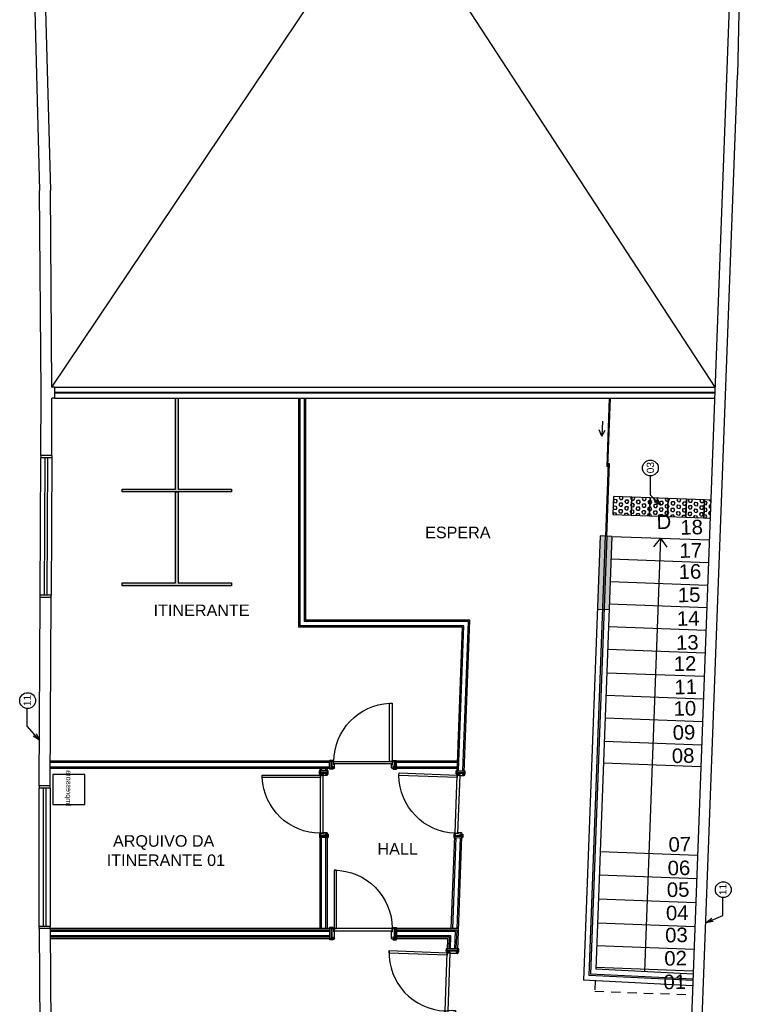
# Model space of a CAD drawing. Header units: inches. Extents: x 276 to 434, y 139 to 224.
# Tile 46 of 48: x 424 to 434, y 151 to 165. Entities that reach past the tile are written whole.
import ezdxf

# ---------------------------------------------------------------- set-up
doc = ezdxf.new("R2010")
doc.units = ezdxf.units.IN
doc.header["$MEASUREMENT"] = 0
doc.linetypes.add('DASHED2', pattern=[0.375, 0.25, -0.125])
doc.linetypes.add('HIDDEN2', pattern=[0.1875, 0.125, -0.0625])
for name, color, linetype in [('TJ-ACESSIBILIDADE', 1, 'Continuous'), ('TJ-CONSTRUIR', 12, 'Continuous'), ('TJ-DIVISORIA BAIXA', 202, 'Continuous'), ('TJ-DRYWALL', 132, 'Continuous'), ('TJ-EQUIPAMENTOS', 2, 'Continuous'), ('TJ-ESQUADRIA1', 1, 'Continuous'), ('TJ-ESQUADRIA2', 2, 'Continuous'), ('TJ-ESQUADRIAS', 2, 'Continuous'), ('TJ-PAREDE', 5, 'Continuous'), ('TJ-PAREDECORTE', 5, 'Continuous'), ('TJ-PISO', 1, 'Continuous'), ('TJ-PISO TATIL INT.', 1, 'Continuous'), ('TJ-PROJECAOABAIXO', 1, 'HIDDEN2'), ('TJ-TEXTO01', 1, 'Continuous'), ('TJ-TEXTO01 1PARA100', 1, 'Continuous'), ('TJ-TEXTO03 1PARA100', 3, 'Continuous'), ('TJ-VIDRO', 140, 'Continuous')]:
    doc.layers.add(name, color=color, linetype=linetype)
doc.styles.add('ARIAL', font='arial.ttf')
doc.styles.add('Arial Narrow', font='txt', dxfattribs={"height": 0.25})
doc.styles.add('AVANT', font='txt')
doc.styles.get("Standard").update_dxf_attribs({"font": 'arial.ttf'})
doc.dimstyles.new('1_25', dxfattribs={"dimscale": 0, "dimtxt": 0.05, "dimasz": 0.025, "dimexe": 0.1, "dimexo": 0.15, "dimgap": 0.025, "dimtad": 1, "dimlfac": 0.5, "dimzin": 4, "dimdsep": 46, "dimtxsty": 'AVANT', "dimblk": 'OBLIQUE', "dimcen": 0.09, "dimse1": 1, "dimse2": 1, "dimclrd": 256, "dimclre": 256, "dimclrt": 256, "dimaunit": 1, "dimadec": 0, "dimazin": 0, "dimtfac": 1, "dimtmove": 2, "dimatfit": 3, "dimldrblk": 'OPEN30', "dimfxl": 1, "dimtolj": 1, "dimtzin": 0, "dimlwd": -1, "dimarcsym": 0})

# ---------------------------------------------------------------- blocks, each defined once
blk = doc.blocks.new('porta 80')
at = {"layer": 'TJ-ESQUADRIAS'}
for p, q in [((-0.1610000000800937, 0.8880000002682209), (-0.04700235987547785, 0.8880000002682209)), ((-0.1610000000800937, 0.8789999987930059), (-0.1610000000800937, 0.8880000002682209)), ((-0.1550000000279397, 0.8789999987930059), (-0.1610000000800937, 0.8789999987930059)), ((-0.1610000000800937, 0.8709999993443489), (-0.1550000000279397, 0.8709999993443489)), ((-0.1550000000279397, 0.8709999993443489), (-0.1550000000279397, 0.8789999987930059)), ((-0.1170000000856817, 0.8629999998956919), (-0.1530000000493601, 0.8629999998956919)), ((-0.1170000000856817, 0.8619999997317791), (-0.1170000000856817, 0.8629999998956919)), ((-0.1120000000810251, 0.8619999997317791), (-0.1170000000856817, 0.8619999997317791)), ((-0.1170000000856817, 0.8589999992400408), (-0.1120000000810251, 0.8589999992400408)), ((-0.1170000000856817, 0.8551213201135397), (-0.1170000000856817, 0.8589999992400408)), ((-0.1148786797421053, 0.8530000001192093), (-0.1170000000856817, 0.8551213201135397)), ((-0.01900000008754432, 0.8530000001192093), (-0.1148786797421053, 0.8530000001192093)), ((-0.1120000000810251, 0.8589999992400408), (-0.1120000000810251, 0.8619999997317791)), ((-0.04700235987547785, 0.8880000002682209), (-0.01100000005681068, 0.8880000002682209)), ((-0.03700000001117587, 0.8789999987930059), (-0.03700000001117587, 0.8709999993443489)), ((-0.01100000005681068, 0.8789999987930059), (-0.03700000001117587, 0.8789999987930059)), ((-0.03700000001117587, 0.8709999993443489), (-0.01100000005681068, 0.8709999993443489)), ((-0.01100000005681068, 0.8880000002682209), (-0.01100000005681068, 0.8789999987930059)), ((-0.01100000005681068, 0.8709999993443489), (-0.01100000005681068, 0.8609999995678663)), ((-0.1610000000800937, 0.04999999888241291), (-0.1550000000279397, 0.04999999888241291)), ((-0.1610000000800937, 0.04199999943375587), (-0.1610000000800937, 0.03299999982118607)), ((-0.1550000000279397, 0.04199999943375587), (-0.1610000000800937, 0.04199999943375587)), ((-0.1610000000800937, 0.03299999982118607), (-0.08700235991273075, 0.03299999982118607)), ((-0.1550000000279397, 0.04999999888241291), (-0.1550000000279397, 0.04199999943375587)), ((-0.1170000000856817, 0.05799999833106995), (-0.1530000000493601, 0.05799999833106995)), ((-0.1148786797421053, 0.06799999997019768), (-0.1170000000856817, 0.06587867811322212)), ((-0.1170000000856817, 0.06587867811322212), (-0.1170000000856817, 0.06199999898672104)), ((-0.1170000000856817, 0.06199999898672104), (-0.1120000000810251, 0.06199999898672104)), ((-0.1170000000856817, 0.05899999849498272), (-0.1170000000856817, 0.05799999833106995)), ((-0.1120000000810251, 0.05899999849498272), (-0.1170000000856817, 0.05899999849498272)), ((-0.01900000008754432, 0.06799999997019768), (-0.1148786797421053, 0.06799999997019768)), ((-0.1120000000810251, 0.06199999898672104), (-0.1120000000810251, 0.05899999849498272)), ((-0.08700235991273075, 0.03299999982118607), (-0.01100000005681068, 0.03299999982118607)), ((-0.03700000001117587, 0.04999999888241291), (-0.01100000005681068, 0.04999999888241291)), ((-0.03700000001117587, 0.04199999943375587), (-0.03700000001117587, 0.04999999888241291)), ((-0.01100000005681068, 0.04199999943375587), (-0.03700000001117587, 0.04199999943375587)), ((-0.01100000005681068, 0.04999999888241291), (-0.01100000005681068, 0.05999999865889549)), ((-0.01100000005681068, 0.03299999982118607), (-0.01100000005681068, 0.04199999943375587))]:
    blk.add_line(p, q, dxfattribs=at)
at = {"layer": 'TJ-ESQUADRIAS', "color": 1, "linetype": 'DASHED2', "ltscale": 5}
blk.add_lwpolyline([(-0.9574772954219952, 0.8249999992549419), (-0.9574772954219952, 0.8599999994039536), (-0.1574772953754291, 0.8599999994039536), (-0.1574772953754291, 0.8249999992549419), (-0.9574772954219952, 0.8249999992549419)], dxfattribs=at)
at = {"layer": 'TJ-ESQUADRIAS'}
for points in [[(-0.1610000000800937, 0.9155000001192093), (-0.1630000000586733, 0.9134999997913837), (-0.1640000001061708, 0.9134999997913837), (-0.1640000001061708, 0.8784999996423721), (-0.1590000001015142, 0.8784999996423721), (-0.1560000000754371, 0.8754999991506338), (-0.1560000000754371, 0.8709999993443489), (-0.1640000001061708, 0.8709999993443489, -0.414213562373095), (-0.1720000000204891, 0.8789999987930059), (-0.1720000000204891, 0.9129999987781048, -0.414213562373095), (-0.1640000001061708, 0.921000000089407), (-0.1610000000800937, 0.921000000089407)], [(-0.1189944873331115, 0.854013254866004, -0.1654092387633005), (-0.1206127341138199, 0.8549093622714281, 0.1597273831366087), (-0.1190926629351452, 0.8616248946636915), (-0.1183037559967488, 0.8616248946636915), (-0.1183037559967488, 0.854013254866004)], [(-0.03200091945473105, 0.8784999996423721), (-0.03500091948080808, 0.8754999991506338), (-0.03500091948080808, 0.8709999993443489), (-0.008000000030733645, 0.8709999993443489, 0.414213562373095), (-1.164153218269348e-10, 0.8789999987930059), (-1.164153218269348e-10, 0.9129999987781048, 0.414213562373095), (-0.008000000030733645, 0.921000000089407), (-0.01100000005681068, 0.921000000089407), (-0.01100000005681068, 0.8784999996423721)], [(-0.1610000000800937, 0.005499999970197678), (-0.1630000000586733, 0.007499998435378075), (-0.1640000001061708, 0.007499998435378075), (-0.1640000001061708, 0.04249999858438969), (-0.1590000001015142, 0.04249999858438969), (-0.1560000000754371, 0.04549999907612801), (-0.1560000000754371, 0.04999999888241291), (-0.1640000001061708, 0.04999999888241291, 0.414213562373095), (-0.1720000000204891, 0.04199999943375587), (-0.1720000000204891, 0.007999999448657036, 0.414213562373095), (-0.1640000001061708, 0), (-0.1610000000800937, 0)], [(-0.1189944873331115, 0.06698674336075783, 0.1654092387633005), (-0.1206127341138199, 0.06609063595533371, -0.1597273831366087), (-0.1190926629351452, 0.05937510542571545), (-0.1183037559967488, 0.05937510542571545), (-0.1183037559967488, 0.06698674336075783)], [(-0.03200091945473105, 0.04249999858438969), (-0.03500091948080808, 0.04549999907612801), (-0.03500091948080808, 0.04999999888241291), (-0.008000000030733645, 0.04999999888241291, -0.414213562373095), (-1.164153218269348e-10, 0.04199999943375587), (0, 0.007999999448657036, -0.414213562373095), (-0.008000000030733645, 0), (-0.01100000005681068, 0), (-0.01100000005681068, 0.04249999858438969)]]:
    blk.add_lwpolyline(points, format="xyb", close=True, dxfattribs=at)
blk.add_lwpolyline([(-0.1574772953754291, 0.8599999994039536), (-0.1224772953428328, 0.8599999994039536), (-0.1224772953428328, 0.05999999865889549), (-0.1574772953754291, 0.05999999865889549), (-0.1574772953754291, 0.8599999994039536)], dxfattribs=at)
at = {"layer": 'TJ-ESQUADRIAS', "color": 1, "linetype": 'DASHED2', "ltscale": 5}
blk.add_arc((-0.1574772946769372, 0.8599999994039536), 0.8000000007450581, 180, 269.9999999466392, dxfattribs=at)
at = {"layer": 'TJ-ESQUADRIAS'}
for centre, start, end in [((-0.1530000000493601, 0.8709999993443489), 180, 270), ((-0.01900000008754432, 0.8609999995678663), 270, 0), ((-0.1530000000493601, 0.04999999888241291), 90, 180), ((-0.01900000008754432, 0.05999999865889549), 0, 90)]:
    blk.add_arc(centre, 0.008, start, end, dxfattribs=at)
at = {"layer": 'TJ-PAREDECORTE', "linetype": 'Continuous'}
for p, q in [((-0.1610000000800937, 0.9004999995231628), (-0.01100000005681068, 0.9004999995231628)), ((-0.1610000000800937, 0.02049999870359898), (-0.01100000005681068, 0.02049999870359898))]:
    blk.add_line(p, q, dxfattribs=at)
blk = doc.blocks.new('PORTA 80 GRADE 10')
at = {"layer": 'TJ-ESQUADRIAS', "linetype": 'Continuous', "ltscale": 30}
h = blk.add_hatch(dxfattribs=at)
h.set_pattern_fill('ANSI32', color=252, scale=0.002, style=0)
h.set_pattern_definition([(45.00000000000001, (-24.98779596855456, 74.9285567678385), (-0.0005303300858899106, 0.0005303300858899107), []), (45.00000000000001, (-24.98744241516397, 74.9285567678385), (-0.0005303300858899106, 0.0005303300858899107), [])])
h.paths.add_polyline_path([(-0.8394055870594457, -0.05630375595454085), (-0.8394055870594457, -0.05413239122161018), (-0.8389228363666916, -0.05413239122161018, 1.192512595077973), (-0.838928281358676, -0.05350393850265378), (-0.8394055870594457, -0.05350393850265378), (-0.8394055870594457, -0.05206694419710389), (-0.8389124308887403, -0.05206694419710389, 0.04164505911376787), (-0.8388595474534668, -0.05207135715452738, 2.988457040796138e-06), (-0.838859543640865, -0.05207135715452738, 1), (-0.838859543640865, -0.05143311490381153, 0.0459883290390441), (-0.8389178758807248, -0.0514384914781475), (-0.8410517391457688, -0.0514384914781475, 1.142539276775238), (-0.841135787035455, -0.05206742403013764, 0.01368850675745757), (-0.8411182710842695, -0.05206694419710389), (-0.8406322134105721, -0.05206694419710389), (-0.8406322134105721, -0.05350393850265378), (-0.841010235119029, -0.05350393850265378, 1.124803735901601), (-0.841109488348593, -0.05413239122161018), (-0.8406322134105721, -0.05413239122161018), (-0.8406322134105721, -0.05630375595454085), (-0.8421248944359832, -0.05630375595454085), (-0.8421248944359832, -0.05925272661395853, -0.1839592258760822), (-0.8350614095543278, -0.06038938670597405, -0.1157711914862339), (-0.8364864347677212, -0.06065519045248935), (-0.8382699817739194, -0.06065519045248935, 1), (-0.8382699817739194, -0.06135444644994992), (-0.8365187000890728, -0.06135444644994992, 0.3832020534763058), (-0.8325132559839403, -0.05807696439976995), (-0.8325132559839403, -0.05630375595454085)])
h.paths.add_polyline_path([(-0.8411248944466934, -0.05730375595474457), (-0.8411248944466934, -0.0580926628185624, -0.1597273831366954), (-0.8344093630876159, -0.05961273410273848, 0.1654092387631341), (-0.833513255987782, -0.05799448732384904), (-0.833513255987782, -0.05730375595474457)], flags=16)
h = blk.add_hatch(dxfattribs=at)
h.set_pattern_fill('ANSI32', color=252, scale=0.002, style=0)
h.set_pattern_definition([(135, (24.10779596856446, 74.9285567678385), (0.0005303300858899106, 0.0005303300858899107), []), (135, (24.10744241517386, 74.9285567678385), (0.0005303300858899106, 0.0005303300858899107), [])])
h.paths.add_polyline_path([(-0.04059441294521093, -0.05630375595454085), (-0.04059441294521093, -0.05413239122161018), (-0.04107716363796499, -0.05413239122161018, -1.192512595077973), (-0.04107171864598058, -0.05350393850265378), (-0.04059441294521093, -0.05350393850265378), (-0.04059441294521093, -0.05206694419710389), (-0.04108756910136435, -0.05206694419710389, -0.04164505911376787), (-0.04114045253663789, -0.05207135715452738, -2.988457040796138e-06), (-0.04114045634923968, -0.05207135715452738, -1), (-0.04114045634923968, -0.05143311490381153, -0.0459883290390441), (-0.04108212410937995, -0.0514384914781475), (-0.03894826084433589, -0.0514384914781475, -1.142539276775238), (-0.0388642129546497, -0.05206742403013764, -0.01368850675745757), (-0.0388817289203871, -0.05206694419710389), (-0.03936778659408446, -0.05206694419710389), (-0.03936778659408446, -0.05350393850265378), (-0.03898976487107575, -0.05350393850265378, -1.124803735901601), (-0.03889051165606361, -0.05413239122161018), (-0.03936778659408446, -0.05413239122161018), (-0.03936778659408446, -0.05630375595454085), (-0.03787510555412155, -0.05630375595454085), (-0.03787510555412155, -0.05925272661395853, 0.1839592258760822), (-0.04493859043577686, -0.06038938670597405, 0.1157711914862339), (-0.04351356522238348, -0.06065519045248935), (-0.04173001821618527, -0.06065519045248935, -1), (-0.04173001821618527, -0.06135444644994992), (-0.04348129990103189, -0.06135444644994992, -0.3832020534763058), (-0.04748674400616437, -0.05807696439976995), (-0.04748674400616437, -0.05630375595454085)])
h.paths.add_polyline_path([(-0.03887510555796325, -0.05730375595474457), (-0.03887510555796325, -0.0580926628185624, 0.1597273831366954), (-0.04559063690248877, -0.05961273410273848, -0.1654092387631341), (-0.04648674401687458, -0.05799448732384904), (-0.04648674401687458, -0.05730375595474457)], flags=16)
at = {"layer": 'TJ-ESQUADRIAS', "color": 2}
for p, q in [((-0.8674999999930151, -2.545463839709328e-13), (-0.8585000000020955, -2.545463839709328e-13)), ((-0.01249999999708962, -2.545463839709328e-13), (-0.02150000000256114, -2.545463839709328e-13))]:
    blk.add_line(p, q, dxfattribs=at)
at = {"layer": 'TJ-ESQUADRIAS'}
for p, q in [((-0.8674999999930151, -0.0260023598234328), (-0.8674999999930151, -2.545463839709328e-13)), ((-0.8674999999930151, -0.09999999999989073), (-0.8674999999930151, -0.0260023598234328)), ((-0.8585000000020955, -0.09999999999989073), (-0.8674999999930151, -0.09999999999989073)), ((-0.8585000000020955, -2.545463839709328e-13), (-0.8585000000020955, -0.02600000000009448)), ((-0.8585000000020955, -0.02600000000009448), (-0.8505000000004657, -0.02600000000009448)), ((-0.8585000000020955, -0.09400000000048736), (-0.8585000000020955, -0.09999999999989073)), ((-0.8505000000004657, -0.09400000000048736), (-0.8585000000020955, -0.09400000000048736)), ((-0.8505000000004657, -2.545463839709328e-13), (-0.8404999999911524, -2.545463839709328e-13)), ((-0.8505000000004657, -0.02600000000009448), (-0.8505000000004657, -2.545463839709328e-13)), ((-0.8505000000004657, -0.09999999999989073), (-0.8505000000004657, -0.09400000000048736)), ((-0.8414999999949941, -0.0560000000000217), (-0.8424999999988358, -0.0560000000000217)), ((-0.8424999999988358, -0.0560000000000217), (-0.8424999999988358, -0.0920000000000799)), ((-0.8414999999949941, -0.05100000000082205), (-0.8414999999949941, -0.0560000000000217)), ((-0.8384999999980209, -0.05100000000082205), (-0.8414999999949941, -0.05100000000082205)), ((-0.8384999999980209, -0.0560000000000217), (-0.8384999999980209, -0.05100000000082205)), ((-0.8346213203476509, -0.0560000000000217), (-0.8384999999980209, -0.0560000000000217)), ((-0.8325000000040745, -0.05387867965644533), (-0.8346213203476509, -0.0560000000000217)), ((-0.8325000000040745, -0.008000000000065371), (-0.8325000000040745, -0.05387867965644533)), ((-0.04750000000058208, -0.008000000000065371), (-0.04750000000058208, -0.05387867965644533)), ((-0.04750000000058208, -0.05387867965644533), (-0.0453786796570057, -0.0560000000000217)), ((-0.0453786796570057, -0.0560000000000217), (-0.04149999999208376, -0.0560000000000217)), ((-0.04149999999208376, -0.05100000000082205), (-0.03849999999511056, -0.05100000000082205)), ((-0.04149999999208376, -0.0560000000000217), (-0.04149999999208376, -0.05100000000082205)), ((-0.02950000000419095, -2.545463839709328e-13), (-0.03949999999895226, -2.545463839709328e-13)), ((-0.03849999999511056, -0.05100000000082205), (-0.03849999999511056, -0.0560000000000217)), ((-0.03849999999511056, -0.0560000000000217), (-0.03749999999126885, -0.0560000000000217)), ((-0.03749999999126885, -0.0560000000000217), (-0.03749999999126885, -0.0920000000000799)), ((-0.02950000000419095, -0.02600000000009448), (-0.02950000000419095, -2.545463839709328e-13)), ((-0.02150000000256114, -0.02600000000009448), (-0.02950000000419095, -0.02600000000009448)), ((-0.02950000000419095, -0.09400000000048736), (-0.02150000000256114, -0.09400000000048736)), ((-0.02950000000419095, -0.09999999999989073), (-0.02950000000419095, -0.09400000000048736)), ((-0.02150000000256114, -2.545463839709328e-13), (-0.02150000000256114, -0.02600000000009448)), ((-0.02150000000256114, -0.09400000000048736), (-0.02150000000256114, -0.09999999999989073)), ((-0.02150000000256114, -0.09999999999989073), (-0.01249999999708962, -0.09999999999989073)), ((-0.01249999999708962, -0.0360023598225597), (-0.01249999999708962, -2.545463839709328e-13)), ((-0.01249999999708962, -0.09999999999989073), (-0.01249999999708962, -0.0360023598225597))]:
    blk.add_line(p, q, dxfattribs=at)
for points in [[(-0.8579999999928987, -0.0210009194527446), (-0.8549999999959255, -0.02400091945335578), (-0.8505000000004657, -0.02400091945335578), (-0.8505000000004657, 0.003000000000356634, 0.414213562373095), (-0.8585000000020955, 0.01100000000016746), (-0.8925000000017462, 0.01100000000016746, 0.414213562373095), (-0.900500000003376, 0.003000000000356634), (-0.900500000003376, 1.564443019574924e-12), (-0.8579999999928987, 1.564443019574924e-12)], [(-0.02199999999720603, -0.0210009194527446), (-0.02499999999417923, -0.02400091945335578), (-0.02950000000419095, -0.02400091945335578), (-0.02950000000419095, 0.003000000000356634, -0.414213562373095), (-0.02150000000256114, 0.01100000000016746), (0.01249999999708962, 0.01100000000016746, -0.414213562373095), (0.02049999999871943, 0.003000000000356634), (0.02049999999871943, 1.564443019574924e-12), (-0.02199999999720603, 1.564443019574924e-12)], [(-0.8950000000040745, -0.09999999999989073), (-0.8929999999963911, -0.1019999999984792), (-0.8929999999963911, -0.1029999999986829), (-0.8579999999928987, -0.1029999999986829), (-0.8579999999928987, -0.09799999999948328), (-0.8549999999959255, -0.0949999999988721), (-0.8505000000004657, -0.0949999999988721), (-0.8505000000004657, -0.1029999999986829, -0.414213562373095), (-0.8585000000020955, -0.1109999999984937), (-0.8925000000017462, -0.1109999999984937, -0.414213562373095), (-0.900500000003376, -0.1029999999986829), (-0.900500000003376, -0.09999999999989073)], [(0.01499999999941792, -0.09999999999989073), (0.01300000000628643, -0.1019999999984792), (0.01300000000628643, -0.1029999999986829), (-0.02199999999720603, -0.1029999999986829), (-0.02199999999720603, -0.09799999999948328), (-0.02499999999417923, -0.0949999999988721), (-0.02950000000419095, -0.0949999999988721), (-0.02950000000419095, -0.1029999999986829, 0.414213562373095), (-0.02150000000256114, -0.1109999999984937), (0.01249999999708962, -0.1109999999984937, 0.414213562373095), (0.02049999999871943, -0.1029999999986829), (0.02049999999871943, -0.09999999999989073)]]:
    blk.add_lwpolyline(points, format="xyb", close=True, dxfattribs=at)
at = {"layer": 'TJ-ESQUADRIAS', "color": 252, "linetype": 'Continuous'}
for points in [[(-0.833513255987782, -0.05799448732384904, -0.1654092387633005), (-0.8344093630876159, -0.05961273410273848, 0.1597273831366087), (-0.8411248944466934, -0.0580926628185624), (-0.8411248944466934, -0.05730375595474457), (-0.833513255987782, -0.05730375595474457)], [(-0.04648674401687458, -0.05799448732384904, 0.1654092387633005), (-0.04559063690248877, -0.05961273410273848, -0.1597273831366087), (-0.03887510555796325, -0.0580926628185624), (-0.03887510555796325, -0.05730375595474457), (-0.04648674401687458, -0.05730375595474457)]]:
    blk.add_lwpolyline(points, format="xyb", close=True, dxfattribs=at)
at = {"layer": 'TJ-ESQUADRIAS'}
blk.add_lwpolyline([(-0.04050000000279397, -0.09647729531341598), (-0.04050000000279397, -0.0614772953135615), (-0.8404999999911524, -0.0614772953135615), (-0.8404999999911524, -0.09647729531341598), (-0.04050000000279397, -0.09647729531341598)], dxfattribs=at)
at = {"layer": 'TJ-ESQUADRIAS', "color": 1, "linetype": 'DASHED2', "ltscale": 5}
blk.add_lwpolyline([(-0.07550000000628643, -0.8964772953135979), (-0.04050000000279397, -0.8964772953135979), (-0.04050000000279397, -0.09647729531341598), (-0.07550000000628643, -0.09647729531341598), (-0.07550000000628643, -0.8964772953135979)], dxfattribs=at)
at = {"layer": 'TJ-ESQUADRIAS'}
for centre, start, end in [((-0.8505000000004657, -0.0920000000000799), 270, 0), ((-0.8404999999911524, -0.008000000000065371), 0, 90), ((-0.03949999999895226, -0.008000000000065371), 90, 180), ((-0.02950000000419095, -0.0920000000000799), 180, 270)]:
    blk.add_arc(centre, 0.008, start, end, dxfattribs=at)
at = {"layer": 'TJ-ESQUADRIAS', "color": 1, "linetype": 'DASHED2', "ltscale": 5}
blk.add_arc((-0.03969934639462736, -0.09647729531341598), 0.8008006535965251, 179.9999999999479, 267.4376766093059, dxfattribs=at)
at = {"layer": 'TJ-PAREDECORTE', "linetype": 'Continuous'}
for p, q in [((-0.8799999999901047, -0.09999999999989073), (-0.8799999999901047, -2.545463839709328e-13)), ((0, -0.09999999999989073), (0, -2.545463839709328e-13))]:
    blk.add_line(p, q, dxfattribs=at)
blk = doc.blocks.new('impressora')
at = {"layer": 'TJ-EQUIPAMENTOS', "color": 1}
blk.add_lwpolyline([(0, 0), (-0.4154612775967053, 0), (-0.4154612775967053, 0.4419922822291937), (0, 0.4419922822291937)], close=True, dxfattribs=at)
at = {"layer": 'TJ-EQUIPAMENTOS', "color": 1, "insert": (-0.4393323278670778, 0.2549146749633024), "char_height": 0.07094286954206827, "width": 0.07094286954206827, "attachment_point": 1, "rotation": 0.4518914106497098}
blk.add_mtext('{\\fArial|b0|i0|c0|p34;Impressora}', dxfattribs=at)
blk = doc.blocks.new('tatil-alerta-emborrachado')
at = {"layer": 'TJ-ACESSIBILIDADE', "ltscale": 0.5}
h = blk.add_hatch(dxfattribs=at)
h.set_pattern_fill('HEX', color=146, scale=0.01, angle=90.0000000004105, style=0)
h.set_pattern_definition([(90, (0.3000000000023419, -0.2999999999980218), (-0.0549926, -3.939906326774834e-13), [0.03175, -0.0635]), (210.0000000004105, (0.3000000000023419, -0.2999999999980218), (0.02749630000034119, -0.04762498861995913), [0.03174999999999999, -0.06349999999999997]), (150.0000000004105, (0.3000000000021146, -0.2682499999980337), (-0.0274962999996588, -0.04762498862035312), [0.03175, -0.0635])])
h.paths.add_polyline_path([(0, -2.273736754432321e-13), (2.160049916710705e-12, -0.3000000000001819), (0.3000000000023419, -0.2999999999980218), (0.3000000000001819, 1.932676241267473e-12)])
at = {"layer": 'TJ-ACESSIBILIDADE', "color": 146, "ltscale": 0.5}
blk.add_lwpolyline([(0.3000000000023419, -0.2999999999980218), (0.3000000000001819, 1.932676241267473e-12), (0, -2.273736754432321e-13), (2.160049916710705e-12, -0.3000000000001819)], close=True, dxfattribs=at)
blk = doc.blocks.new('_OBLIQUE')
at = {"color": 0, "linetype": 'ByBlock'}
blk.add_line((-0.5, -0.5), (0.5, 0.5), dxfattribs=at)

msp = doc.modelspace()

# ---------------------------------------------------------------- hatches: boundary and pattern name
at = {"layer": 'TJ-ACESSIBILIDADE', "ltscale": 0.5}
h = msp.add_hatch(dxfattribs=at)
h.set_pattern_fill('HEX', color=146, scale=0.008333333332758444, angle=-2.12886883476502, style=0)
h.set_pattern_definition([(357.8711311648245, (433.0009352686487, 157.9819199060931), (0.001702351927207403, 0.04579553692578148), [0.02645833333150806, -0.05291666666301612]), (117.871131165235, (433.0009352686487, 157.9819199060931), (-0.04051127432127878, -0.02142348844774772), [0.02645833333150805, -0.05291666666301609]), (57.87113116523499, (433.0273753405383, 157.9809370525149), (-0.03880892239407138, 0.02437204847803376), [0.02645833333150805, -0.0529166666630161])])
h.paths.add_polyline_path([(433.0858628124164, 157.9787629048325), (433.0951496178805, 158.2285903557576), (433.0102220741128, 158.2317473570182), (433.0009352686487, 157.9819199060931)])
at = {"layer": 'TJ-CONSTRUIR'}
h = msp.add_hatch(color=256, dxfattribs=at)
h.dxf.hatch_style = 1
h.paths.add_polyline_path([(431.7356572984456, 157.7291182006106), (431.5758443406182, 157.7371226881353), (431.5382445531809, 156.7256382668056), (431.6980575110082, 156.7176337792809)])
at = {"layer": 'TJ-DIVISORIA BAIXA'}
h = msp.add_hatch(color=256, dxfattribs=at)
h.dxf.hatch_style = 1
h.paths.add_polyline_path([(426.5075067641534, 158.3393042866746), (425.0075067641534, 158.3393042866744), (425.0075067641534, 158.3793042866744), (425.7375067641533, 158.3793042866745), (425.7375067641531, 159.629340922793), (425.7775067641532, 159.629340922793), (425.7775067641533, 158.3793042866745), (426.5075067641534, 158.3793042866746)])
h = msp.add_hatch(color=256, dxfattribs=at)
h.dxf.hatch_style = 1
h.paths.add_polyline_path([(426.5075067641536, 157.0492676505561), (425.0075067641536, 157.0492676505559), (425.0075067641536, 157.0892676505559), (425.7375067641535, 157.089267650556), (425.7375067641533, 158.3393042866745), (425.7775067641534, 158.3393042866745), (425.7775067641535, 157.089267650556), (426.5075067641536, 157.0892676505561)])

# ---------------------------------------------------------------- linework, layer by layer
at = {"layer": 'TJ-ACESSIBILIDADE', "color": 146, "ltscale": 0.5}
msp.add_lwpolyline([(433.0951496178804, 158.2285903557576), (433.0102220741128, 158.2317473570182), (433.0009352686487, 157.9819199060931), (433.0858628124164, 157.9787629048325)], dxfattribs=at)
at = {"layer": 'TJ-CONSTRUIR'}
msp.add_line((431.7012318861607, 159.6293409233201), (431.7112249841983, 159.6289694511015), dxfattribs=at)
at = {"layer": 'TJ-DIVISORIA BAIXA'}
for points in [[(426.5075067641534, 158.3393042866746), (425.0075067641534, 158.3393042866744), (425.0075067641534, 158.3793042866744), (425.7375067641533, 158.3793042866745), (425.7375067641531, 159.629340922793), (425.7775067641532, 159.629340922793), (425.7775067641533, 158.3793042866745), (426.5075067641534, 158.3793042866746), (426.5075067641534, 158.3393042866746)], [(426.5075067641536, 157.0492676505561), (425.0075067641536, 157.0492676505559), (425.0075067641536, 157.0892676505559), (425.7375067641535, 157.089267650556), (425.7375067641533, 158.3393042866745), (425.7775067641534, 158.3393042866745), (425.7775067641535, 157.089267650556), (426.5075067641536, 157.0892676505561), (426.5075067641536, 157.0492676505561)]]:
    msp.add_lwpolyline(points, dxfattribs=at)
at = {"layer": 'TJ-DRYWALL'}
for p, q in [((427.4275067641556, 159.62934092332), (427.4275067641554, 156.4793409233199)), ((427.4475067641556, 159.62934092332), (427.4475067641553, 156.4993409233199)), ((427.5075067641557, 159.62934092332), (427.5075067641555, 156.5593409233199)), ((427.5275067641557, 159.62934092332), (427.5275067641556, 156.5793409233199)), ((429.7658271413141, 156.5593409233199), (427.5075067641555, 156.5593409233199)), ((429.7865844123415, 156.5793409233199), (427.5275067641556, 156.5793409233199)), ((429.6895025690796, 154.5061081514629), (429.7658271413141, 156.5593409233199)), ((429.7087458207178, 154.4853790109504), (429.7865844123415, 156.5793409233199)), ((429.6827980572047, 156.47934092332), (427.4275067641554, 156.4793409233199)), ((429.7035553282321, 156.49934092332), (427.4475067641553, 156.4993409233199)), ((429.6088148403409, 154.4890937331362), (429.6827980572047, 156.47934092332)), ((429.6295439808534, 154.5083369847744), (429.7035553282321, 156.49934092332)), ((427.8775067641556, 154.6393722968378), (424.0184444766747, 154.6393722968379)), ((427.8575067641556, 154.6193722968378), (424.0184444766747, 154.6193722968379)), ((427.8575067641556, 154.5593722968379), (424.0184444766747, 154.5593722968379)), ((427.8775067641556, 154.5393722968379), (424.0184444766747, 154.5393722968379)), ((427.7275067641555, 154.4893722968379), (427.7275067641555, 154.5393722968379)), ((427.7475067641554, 154.5093722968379), (427.7475067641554, 154.5393722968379)), ((427.8075067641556, 154.5093722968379), (427.8075067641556, 154.5393722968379)), ((427.8275067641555, 154.4893722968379), (427.8275067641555, 154.5393722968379)), ((427.8575067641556, 154.5393722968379), (427.8575067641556, 154.6393722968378)), ((427.8775067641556, 154.5393722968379), (427.8775067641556, 154.6393722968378)), ((429.6144011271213, 154.6393722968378), (428.7575067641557, 154.6393722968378)), ((428.7575067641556, 154.5393722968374), (428.7575067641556, 154.6393722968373)), ((429.6106838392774, 154.5393722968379), (428.7575067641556, 154.5393722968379)), ((428.7775067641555, 154.5393722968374), (428.7775067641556, 154.6393722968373)), ((429.6136576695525, 154.6193722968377), (428.7775067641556, 154.6193722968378)), ((429.6114272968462, 154.5593722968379), (428.7775067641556, 154.5593722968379)), ((427.8275067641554, 154.5093722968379), (427.7275067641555, 154.5093722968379)), ((427.8275067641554, 154.4893722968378), (427.7275067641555, 154.4893722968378)), ((429.6088148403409, 154.4890937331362), (429.7087458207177, 154.4853790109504)), ((429.609557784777, 154.5090799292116), (429.7094887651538, 154.5053652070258)), ((427.8275067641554, 153.6093722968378), (427.7275067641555, 153.6093722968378)), ((427.7275067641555, 152.3393722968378), (427.7275067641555, 153.6093722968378)), ((427.8275067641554, 153.5893722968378), (427.7275067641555, 153.5893722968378)), ((427.7475067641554, 152.3393722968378), (427.7475067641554, 153.5893722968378)), ((427.8075067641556, 152.3393722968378), (427.8075067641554, 153.5893722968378)), ((427.8275067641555, 152.3393722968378), (427.8275067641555, 153.6093722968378)), ((429.5288931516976, 152.3390937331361), (429.5761252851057, 153.6097011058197)), ((429.548879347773, 152.338350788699), (429.5953685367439, 153.5889719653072)), ((429.5753823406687, 153.5897149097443), (429.6753133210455, 153.5860001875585)), ((429.5761252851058, 153.6097011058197), (429.6760562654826, 153.6059863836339)), ((429.6089587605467, 152.3393722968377), (429.6553271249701, 153.5867431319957)), ((429.6179324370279, 152.0423778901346), (429.6760562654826, 153.6059863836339)), ((427.8775067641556, 152.3393722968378), (424.0184444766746, 152.339372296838)), ((427.8575067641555, 152.3193722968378), (424.0184444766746, 152.3193722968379)), ((427.8575067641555, 152.2993722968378), (424.0184444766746, 152.2993722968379)), ((427.8575067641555, 152.2393722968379), (424.0192823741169, 152.239372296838)), ((427.8575067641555, 152.2193722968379), (424.0192823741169, 152.2193722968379)), ((427.8575067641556, 152.3393722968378), (427.8575067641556, 152.1993722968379)), ((427.8775067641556, 152.3393722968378), (427.8775067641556, 152.1993722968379)), ((429.6289725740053, 152.3393722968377), (428.7575067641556, 152.3393722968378)), ((428.7575067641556, 152.3393722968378), (428.7575067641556, 152.1993722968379)), ((428.7775067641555, 152.3393722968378), (428.7775067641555, 152.1993722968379)), ((429.608215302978, 152.3193722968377), (428.7775067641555, 152.3193722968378)), ((429.5874580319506, 152.2993722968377), (428.7775067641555, 152.2993722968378)), ((429.5251862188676, 152.2393722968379), (428.7775067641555, 152.2393722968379)), ((429.5044289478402, 152.2193722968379), (428.7775067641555, 152.2193722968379)), ((429.4987582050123, 152.066821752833), (429.5044289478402, 152.2193722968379)), ((429.5187444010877, 152.0660788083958), (429.5251862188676, 152.2393722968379)), ((429.5787029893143, 152.0638499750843), (429.5874580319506, 152.2993722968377)), ((429.5986891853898, 152.0631070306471), (429.608215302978, 152.3193722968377)), ((427.8775067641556, 152.1993722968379), (424.0192823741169, 152.1993722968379)), ((429.4836716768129, 152.1993722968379), (428.7575067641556, 152.1993722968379)), ((429.4780290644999, 152.0475785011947), (429.4836716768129, 152.1993722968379)), ((429.6179324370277, 152.0423778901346), (429.4780290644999, 152.0475785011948)), ((429.6186753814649, 152.0623640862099), (429.4787720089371, 152.0675646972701))]:
    msp.add_line(p, q, dxfattribs=at)
at = {"layer": 'TJ-ESQUADRIA1'}
for p, q in [((424.0755386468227, 159.77934092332), (433.152795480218, 159.77934092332)), ((424.0755386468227, 159.62934092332), (433.1472195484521, 159.6293409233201)), ((423.8788084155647, 156.9200890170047), (423.8878441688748, 158.8100674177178)), ((424.0378424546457, 158.8093502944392), (424.0288067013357, 156.9193718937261)), ((423.8665679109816, 152.3693245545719), (423.865907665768, 154.2693207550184)), ((424.016051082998, 154.2693729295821), (424.017809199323, 152.3693771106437))]:
    msp.add_line(p, q, dxfattribs=at)
at = {"layer": 'TJ-ESQUADRIA2'}
for p, q in [((424.0755386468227, 159.70934092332), (433.1501933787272, 159.70934092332)), ((424.0755386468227, 159.6993409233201), (433.1498216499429, 159.6993409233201)), ((423.8879875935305, 158.840067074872), (423.8878441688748, 158.8100674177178)), ((424.0378424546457, 158.8093502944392), (423.8878441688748, 158.8100674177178)), ((423.938807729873, 156.9198021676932), (423.9478434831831, 158.8097805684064)), ((423.9778431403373, 158.8096371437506), (423.9688073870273, 156.9196587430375)), ((424.0379858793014, 158.8393499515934), (424.0378424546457, 158.8093502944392)), ((423.878664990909, 156.8900893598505), (423.8788084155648, 156.9200890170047)), ((424.0288067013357, 156.9193718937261), (423.8788084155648, 156.9200890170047)), ((424.02866327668, 156.8893722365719), (424.0288067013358, 156.9193718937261)), ((423.8661943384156, 154.299647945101), (423.8660509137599, 154.2696482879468)), ((424.0160491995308, 154.2689311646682), (423.8660509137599, 154.2696482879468)), ((423.926567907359, 152.3693454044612), (423.9259076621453, 154.2693416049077)), ((423.9560511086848, 154.2693174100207), (423.9578092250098, 152.3693215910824)), ((424.0160491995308, 154.2689311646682), (424.0161926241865, 154.2989308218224)), ((423.8673146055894, 152.3393197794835), (423.8671607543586, 152.3693197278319)), ((424.0173041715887, 152.3693719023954), (423.8673041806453, 152.3693197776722)), ((424.0173145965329, 152.3393719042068), (424.0173041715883, 152.3693719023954))]:
    msp.add_line(p, q, dxfattribs=at)
at = {"layer": 'TJ-ESQUADRIA2', "color": 1, "linetype": 'Continuous'}
for p, q in [((431.6076095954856, 159.311262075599), (431.5999178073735, 159.1043427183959)), ((431.5999178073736, 159.1043427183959), (431.5638176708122, 159.1928254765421)), ((431.5999178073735, 159.1043427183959), (431.6424875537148, 159.1899010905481))]:
    msp.add_line(p, q, dxfattribs=at)
at = {"layer": 'TJ-PAREDE'}
for p, q in [((433.7079767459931, 174.1145965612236), (433.461191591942, 164.0652426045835)), ((423.7506271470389, 167.0023148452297), (423.8693343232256, 162.4807588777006)), ((423.9006239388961, 167.0044057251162), (424.0193181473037, 162.4833437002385)), ((433.3772505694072, 165.817482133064), (432.7820114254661, 149.8047554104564)), ((432.7026592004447, 143.6597097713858), (433.4611915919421, 164.0652426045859)), ((423.8921303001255, 159.7065832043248), (423.8693343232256, 162.4807588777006)), ((424.0415374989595, 159.77934092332), (424.0193181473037, 162.4833437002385)), ((423.8879875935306, 158.840067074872), (423.8921303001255, 159.7065832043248)), ((424.0755386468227, 159.77934092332), (424.0415374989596, 159.77934092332)), ((424.0755386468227, 159.77934092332), (424.0755386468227, 159.6293409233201)), ((424.0379858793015, 158.8393499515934), (424.0417627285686, 159.6293409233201)), ((424.0755386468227, 159.6293409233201), (424.0417627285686, 159.6293409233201)), ((424.0379858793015, 158.8393499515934), (423.8879875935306, 158.840067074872)), ((423.8662804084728, 154.2996475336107), (423.878664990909, 156.8900893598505)), ((424.02866327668, 156.8893722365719), (423.8786649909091, 156.8900893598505)), ((424.0162786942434, 154.2989304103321), (424.0286632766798, 156.8893722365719)), ((424.0162786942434, 154.2989304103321), (423.8662804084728, 154.2996475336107)), ((424.0173169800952, 152.339371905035), (423.8673146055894, 152.3393197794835)), ((423.8673146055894, 152.3393197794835), (423.8813309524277, 149.9974000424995)), ((424.0173169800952, 152.339371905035), (424.031322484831, 149.9992637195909))]:
    msp.add_line(p, q, dxfattribs=at)
at = {"layer": 'TJ-PAREDE', "color": 3}
for p, q in [((431.5758443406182, 157.7371226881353), (431.3487779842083, 151.6287349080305)), ((431.7356572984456, 157.7291182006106), (431.5145349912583, 151.7806332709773)), ((431.7356572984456, 157.7291182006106), (431.5758443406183, 157.7371226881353)), ((431.6980575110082, 156.7176337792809), (431.5382445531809, 156.7256382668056)), ((432.8529685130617, 151.7135956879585), (431.5145349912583, 151.7806332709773)), ((432.847024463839, 151.5536928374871), (431.3487779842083, 151.6287349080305))]:
    msp.add_line(p, q, dxfattribs=at)
at = {"layer": 'TJ-PISO'}
for p, q in [((431.7356572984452, 157.7291182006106), (433.0747324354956, 157.6793409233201)), ((431.724141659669, 157.4193321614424), (433.0632167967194, 157.3695548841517)), ((431.7126260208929, 157.109546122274), (433.0517011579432, 157.0597688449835)), ((431.7011103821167, 156.7997600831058), (433.040185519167, 156.7499828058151)), ((431.6895947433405, 156.4899740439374), (433.0286698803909, 156.4401967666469)), ((431.6780791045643, 156.1801880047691), (433.0171542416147, 156.1304107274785)), ((431.6660062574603, 155.8554123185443), (433.0050813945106, 155.8056350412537)), ((431.6544906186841, 155.545626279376), (432.9935657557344, 155.4958490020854)), ((431.6429749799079, 155.2358402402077), (432.9820501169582, 155.1860629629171)), ((431.6310878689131, 154.9160611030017), (432.9701630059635, 154.8662838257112)), ((431.6199437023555, 154.6162681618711), (432.9590188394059, 154.5664908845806)), ((431.574624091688, 153.3971102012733), (432.9136992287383, 153.3473329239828)), ((431.5627369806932, 153.0773310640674), (432.9018121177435, 153.0275537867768)), ((431.5504783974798, 152.7475588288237), (432.8895535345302, 152.6977815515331)), ((431.5382198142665, 152.41778659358), (432.8772949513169, 152.3680093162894)), ((431.5267041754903, 152.1080005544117), (432.8657793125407, 152.0582232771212)), ((431.5155600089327, 151.8082076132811), (432.8546351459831, 151.7584303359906))]:
    msp.add_line(p, q, dxfattribs=at)
at = {"layer": 'TJ-PROJECAOABAIXO'}
for p, q in [((431.5085909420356, 151.6207304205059), (431.5033014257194, 151.4784353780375)), ((431.5033014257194, 151.4784353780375), (432.8423765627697, 151.4286581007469))]:
    msp.add_line(p, q, dxfattribs=at)
at = {"layer": 'TJ-TEXTO01'}
for p, q in [((423.8892608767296, 173.977288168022), (433.1527954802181, 159.77934092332)), ((424.0415374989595, 159.77934092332), (433.5542528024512, 173.9647951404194)), ((432.4051948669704, 157.7042295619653), (432.1837517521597, 151.7471144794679)), ((432.4051948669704, 157.7042295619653), (432.3102712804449, 157.5854382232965)), ((432.4051948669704, 157.7042295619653), (432.491037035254, 157.578718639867))]:
    msp.add_line(p, q, dxfattribs=at)
at = {"layer": 'TJ-TEXTO01 1PARA100', "color": 174}
for centre in [(432.2658814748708, 158.668448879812), (423.7065987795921, 155.4722139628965), (433.2678430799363, 152.8742479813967)]:
    msp.add_circle(centre, 0.1087344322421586, dxfattribs=at)
at = {"layer": 'TJ-VIDRO'}
for p, q in [((431.7012318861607, 159.6293409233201), (431.6663180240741, 158.6901114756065)), ((431.7112249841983, 159.6289694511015), (431.6763111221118, 158.6897400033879)), ((431.687790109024, 158.72934092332), (431.6507439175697, 157.7327489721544)), ((431.6977832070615, 158.7289694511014), (431.6607370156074, 157.7323774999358)), ((431.687790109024, 158.72934092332), (431.6977832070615, 158.7289694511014)), ((431.6663180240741, 158.6901114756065), (431.6763111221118, 158.6897400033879)), ((431.6457960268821, 157.7345223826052), (431.4212966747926, 151.6951904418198)), ((431.6657056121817, 157.7317185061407), (431.4420163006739, 151.7141777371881)), ((432.8496249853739, 151.6236503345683), (431.4212966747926, 151.6951904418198)), ((432.8503679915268, 151.6436381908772), (431.4420163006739, 151.7141777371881))]:
    msp.add_line(p, q, dxfattribs=at)

# ---------------------------------------------------------------- block references
at = {"xscale": -1, "rotation": 270}
msp.add_blockref('impressora', (424.0514067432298, 154.4585103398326), dxfattribs=at)
at = {"layer": 'TJ-ESQUADRIA2', "linetype": 'Continuous', "xscale": -1}
for name, p, rotation in [('PORTA 80 GRADE 10', (428.7575067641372, 154.5393722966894), 179.999999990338), ('PORTA 80 GRADE 10', (429.7087458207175, 154.4853790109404), 267.8711311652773), ('PORTA 80 GRADE 10', (427.8275067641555, 154.4893722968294), 269.999999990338), ('porta 80', (428.7780067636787, 152.1833722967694), 89.99999999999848)]:
    msp.add_blockref(name, p, dxfattribs=dict(at, rotation=rotation))
at = {"layer": 'TJ-ESQUADRIA2', "linetype": 'Continuous', "rotation": 357.8711311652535}
msp.add_blockref('porta 80', (429.6004703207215, 151.1419050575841), dxfattribs=at)
at = {"layer": 'TJ-PISO TATIL INT.', "xscale": 0.8333333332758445, "yscale": 0.8333333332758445, "zscale": 0.8333333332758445, "rotation": 267.8711311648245}
for p in [(432.0109122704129, 158.2688945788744), (432.2607397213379, 158.2596077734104), (432.5105671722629, 158.2503209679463), (432.7603946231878, 158.2410341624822), (433.0102220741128, 158.2317473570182)]:
    msp.add_blockref('tatil-alerta-emborrachado', p, dxfattribs=at)

# ---------------------------------------------------------------- texts
at = {"layer": 'TJ-TEXTO01', "char_height": 0.2, "attachment_point": 1, "rotation": 1.1031662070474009}
for s, insert in [('D', (432.348332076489, 158.0275854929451)), ('18', (432.6752160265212, 157.9523742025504)), ('17', (432.6633289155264, 157.6325950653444)), ('16', (432.6525562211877, 157.3427952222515)), ('15', (432.6406691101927, 157.0230160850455)), ('14', (432.6285962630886, 156.6982403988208)), ('13', (432.6163376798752, 156.3684681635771)), ('12', (432.5848190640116, 156.0784624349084)), ('11', (432.593641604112, 155.7579134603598)), ('10', (432.5826442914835, 155.4620710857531)), ('09', (432.5703857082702, 155.1322988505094)), ('08', (432.5584985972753, 154.8125197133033)), ('07', (432.5132195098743, 153.5944518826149)), ('06', (432.5011466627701, 153.2696761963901)), ('05', (432.4900690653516, 152.9716740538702)), ('04', (432.4781819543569, 152.6518949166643)), ('03', (432.4668992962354, 152.3483763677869)), ('02', (432.4550121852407, 152.0285972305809)), ('01', (432.4429393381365, 151.7038215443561))]:
    msp.add_mtext_dynamic_manual_height_columns(s, width=0.1116853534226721, gutter_width=1, heights=[0], dxfattribs=dict(at, insert=insert))
at = {"layer": 'TJ-TEXTO01 1PARA100', "color": 174, "char_height": 0.1, "attachment_point": 1, "rotation": 90, "style": 'Arial Narrow'}
for s, insert, width in [('\\A1;{\\fArial|b0|i0|c0|p34;03}', (432.2160976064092, 158.5955178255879), 0.1964785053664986), ('\\A1;{\\fArial|b0|i0|c0|p34;11}', (423.6502763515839, 155.3969406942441), 0.1928018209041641), ('\\A1;{\\fArial|b0|i0|c0|p34;11}', (433.2115206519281, 152.7989747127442), 0.1928018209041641)]:
    msp.add_mtext(s, dxfattribs=dict(at, insert=insert, width=width))
at = {"layer": 'TJ-TEXTO03 1PARA100', "char_height": 0.15875, "attachment_point": 1, "style": 'ARIAL'}
for s, insert, width in [('\\pi0.085287;ESPERA', (429.0845498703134, 157.862296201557), 1.053119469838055), ('\\pi0.30084;ITINERANTE', (425.1381860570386, 156.7922754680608), 1.887480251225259), ('\\pi0.24734;ARQUIVO DA \\P\\pi0.16109;ITINERANTE 01', (424.6329644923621, 153.6225987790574), 1.887480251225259), ('\\pi0.18075;HALL', (428.3342324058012, 153.5138074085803), 0.89059955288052)]:
    msp.add_mtext(s, dxfattribs=dict(at, insert=insert, width=width))

# ---------------------------------------------------------------- leaders
at = {"layer": 'TJ-TEXTO01 1PARA100', "annotation_type": 0, "has_hookline": 1, "hookline_direction": 0, "horizontal_direction": (6.123233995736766e-17, 1, 0)}
for points, text_width in [([(432.4127889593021, 158.1539348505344), (432.2656641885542, 158.2959047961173), (432.2656641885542, 158.3959047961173)], 0.1432469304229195), ([(423.8692781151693, 154.9266678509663), (423.6993372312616, 155.1186508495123), (423.6993372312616, 155.2186508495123)], 0.1145293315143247), ([(433.0282966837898, 152.419792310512), (433.2605815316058, 152.5206848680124), (433.2605815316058, 152.6206848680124)], 0.1145293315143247)]:
    msp.add_leader(points, dimstyle='1_25', override={"dimscale": 1, "dimasz": 0.1}, dxfattribs=dict(at, text_width=text_width))

doc.saveas('drawing.dxf')
